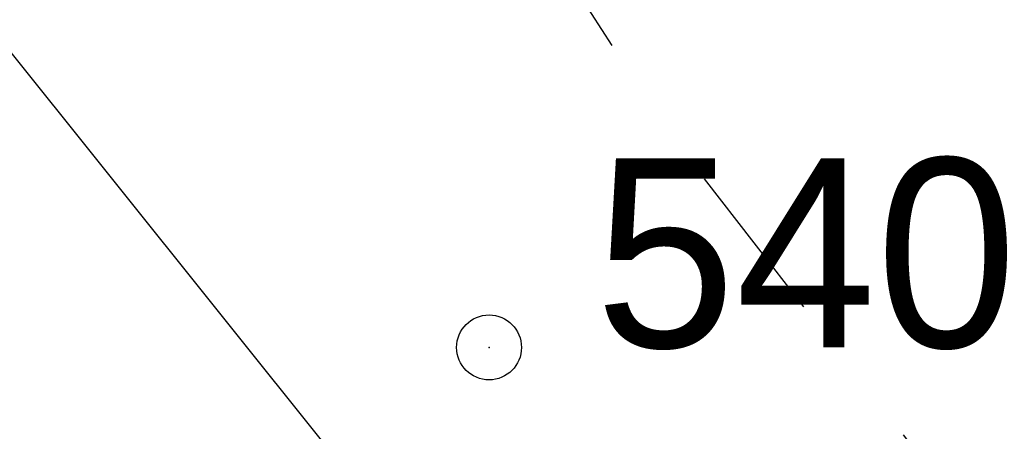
# Model space of a CAD drawing. Extents: x 0 to 363660, y 0 to 4201329.
# Tile 64 of 256: x 360162.7 to 360167.25, y 4200561.62 to 4200563.53. Entities that reach past the tile are written whole.
import ezdxf

# ---------------------------------------------------------------- set-up
doc = ezdxf.new("R2010")
doc.units = 0
doc.header["$LTSCALE"] = 0.5
doc.header["$MEASUREMENT"] = 0
doc.header["$PDMODE"] = 32
doc.header["$PDSIZE"] = 0.3
doc.linetypes.add('CONTI', pattern=[0])
doc.linetypes.add('Д_ТРОТ_ТРУБА', pattern=[3, 1.5, -1.5])
for name, color, linetype in [('(004) Точки рельефа', 7, 'Continuous'), ('(014) Водопровод', 5, 'ИК_Водопровод -------в--------'), ('(025) Дорога', 7, 'Continuous'), ('PI_TTDEFAULT', 5, 'CONTI')]:
    doc.layers.add(name, color=color, linetype=linetype)
doc.layers.add('.', color=7, linetype='Continuous', lineweight=15)
doc.styles.add('BM-431', font='bm431.ttf')
doc.styles.add('D-431', font='d431.ttf')
doc.styles.get("Standard").update_dxf_attribs({"font": 'times.ttf'})
doc.linetypes.add('ИК_Водопровод -------в--------', pattern='A,9,-0.6,["В",Standard,S=1.2,R=0,X=0,Y=-0.6],-1.2', length=10.8)

# ---------------------------------------------------------------- blocks, each defined once
blk = doc.blocks.new('gergrgrre')
at = {"layer": '(014) Водопровод', "flags": 128}
blk.add_lwpolyline([(360036.4378, 4200773.0145), (360047.0977, 4200750.3105), (360089.7596, 4200681.101), (360107.6188, 4200655.7963), (360141.8255, 4200594.0387), (360149.3453, 4200579.9984), (360206.507, 4200508.6105), (360230.262, 4200479.3873), (360306.2812, 4200388.525), (360409.1536, 4200291.5533), (360456.1144, 4200244.1908), (360490.7928, 4200199.3371)], dxfattribs=at)
at = {"layer": '(025) Дорога', "linetype": 'Д_ТРОТ_ТРУБА', "flags": 128}
blk.add_lwpolyline([(360034.8587, 4200791.3921), (360036.7325, 4200790.5012), (360038.7612, 4200786.5526), (360042.5011, 4200778.4333), (360055.4916, 4200753.9879), (360078.8029, 4200711.4108), (360116.369, 4200649.9155), (360150.8, 4200586.24), (360165.6824, 4200563.025), (360179.515, 4200545.24), (360209.9892, 4200509.4609), (360265.27, 4200443.63), (360306.0262, 4200398.7781), (360384.5648, 4200319.7401), (360425.3665, 4200280.5922), (360454.0874, 4200253.7751), (360461.5963, 4200243.1673), (360473.3562, 4200225.7819), (360486.0723, 4200211.8331), (360495.2332, 4200201.2946)], dxfattribs=at)
at = {"layer": 'PI_TTDEFAULT', "color": 5}
blk.add_point((360164.87, 4200562.01, 540.1), dxfattribs=at)
at = {"layer": '(004) Точки рельефа', "style": 'D-431'}
blk.add_text('540.10', height=0.875, dxfattribs=at).set_placement((360165.36, 4200562.01))
at = {"layer": '(014) Водопровод', "color": 0, "linetype": 'Continuous', "style": 'BM-431'}
blk.add_text('В-15 гл.0.5', height=0.875, rotation=308.8775, dxfattribs=at).set_placement((360160.2717, 4200562.9642, 555.023))

msp = doc.modelspace()

# ---------------------------------------------------------------- hatches: boundary and pattern name
at = {"layer": '.', "ltscale": 0.149071}
h = msp.add_hatch(color=256, dxfattribs=at)
h.dxf.hatch_style = 1
h.set_gradient(color1=(255, 255, 255), tint=1)
h.paths.add_polyline_path([(359890.2408, 4200193.8911), (361190.2408, 4200193.8911), (361190.2408, 4201328.8911), (359890.2408, 4201328.8911)])
h.paths.add_polyline_path([(359905.2408, 4201313.8911), (361175.2408, 4201313.8911), (361175.2408, 4200208.8911), (359905.2408, 4200208.8911)], flags=16)

# ---------------------------------------------------------------- block references
at = {"linetype": 'Continuous'}
msp.add_blockref('gergrgrre', (0, 0), dxfattribs=at)

doc.saveas('drawing.dxf')
